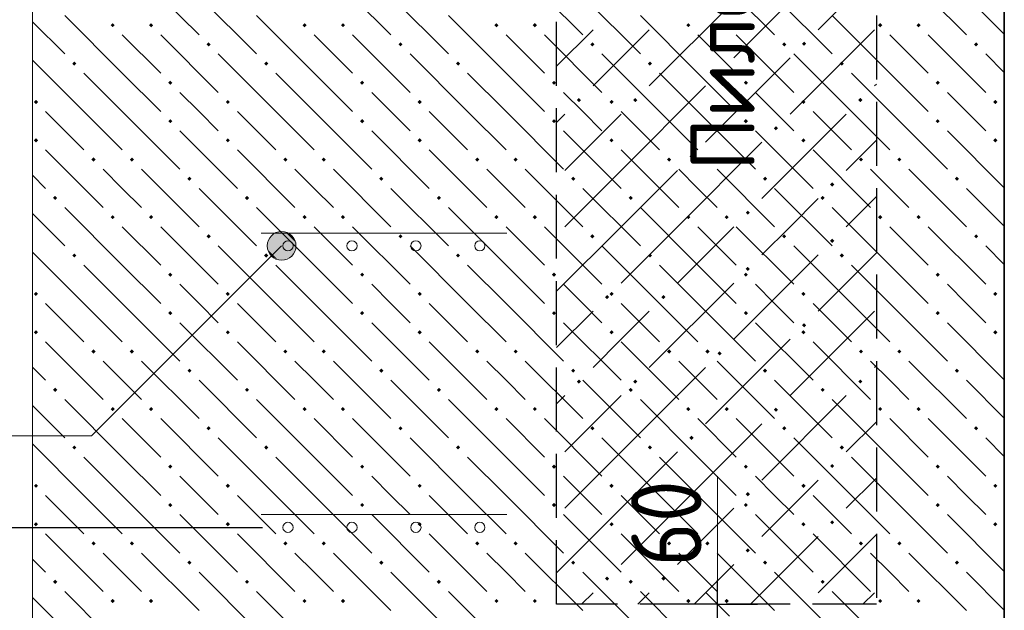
# Model space of a CAD drawing. Header units: millimetres. Extents: x 0 to 50400, y 0 to 35640.
# Tile 21 of 52: x 21727 to 25421, y 3405 to 5621. Entities that reach past the tile are written whole.
import ezdxf

# ---------------------------------------------------------------- set-up
doc = ezdxf.new("R2010")
doc.units = ezdxf.units.MM
doc.linetypes.add('______2', pattern=[324, 240, -84])
for name, color, linetype, lineweight in [('Standard', 7, 'Continuous', 25), ('ЖБ Перекрытие верхний уровень', 7, 'Continuous', 35), ('ЖБ Пилон', 7, 'Continuous', 35), ('Общий01', 7, 'Continuous', 13), ('Размерная линия_ общее', 7, 'Continuous', 13)]:
    doc.layers.add(name, color=color, linetype=linetype, lineweight=lineweight)
doc.layers.add('Вспомогательная арматура', color=7, linetype='Continuous', lineweight=18, true_color=0x656565)
doc.layers.add('Поперечная арматура', color=7, linetype='Continuous', lineweight=18, true_color=0x5a2814)
doc.layers.add('Размерная выноска', color=7, linetype='Continuous')
doc.styles.add('ISOCPEUR', font='txt')

msp = doc.modelspace()

# ---------------------------------------------------------------- hatches: boundary and pattern name
at = {"layer": 'Standard', "linetype": 'Continuous', "lineweight": 13, "transparency": 33554687}
for points in [[(24662.3, 5530.7), (24670.1, 5538.5), (24677.9, 5530.7), (24670.1, 5522.9)], [(24345.5, 5425.1), (24353.3, 5432.9), (24361.1, 5425.1), (24353.3, 5417.3)], [(23817.5, 5319.5), (23825.3, 5327.3), (23833.1, 5319.5), (23825.3, 5311.7)], [(24028.7, 5319.5), (24036.5, 5327.3), (24044.3, 5319.5), (24036.5, 5311.7)], [(24873.5, 5319.5), (24881.3, 5327.3), (24889.1, 5319.5), (24881.3, 5311.7)], [(24556.7, 5213.9), (24564.5, 5221.7), (24572.3, 5213.9), (24564.5, 5206.1)], [(24239.9, 5108.3), (24247.7, 5116.1), (24255.5, 5108.3), (24247.7, 5100.5)], [(24767.9, 5002.7), (24775.7, 5010.5), (24783.5, 5002.7), (24775.7, 4994.9)], [(24451.1, 4897.1), (24458.9, 4904.9), (24466.7, 4897.1), (24458.9, 4889.3)], [(24767.9, 4791.5), (24775.7, 4799.3), (24783.5, 4791.5), (24775.7, 4783.7)], [(24451.1, 4685.9), (24458.9, 4693.7), (24466.7, 4685.9), (24458.9, 4678.1)], [(23923.1, 4580.3), (23930.9, 4588.1), (23938.7, 4580.3), (23930.9, 4572.5)], [(24134.3, 4580.3), (24142.1, 4588.1), (24149.9, 4580.3), (24142.1, 4572.5)], [(24662.3, 4474.7), (24670.1, 4482.5), (24677.9, 4474.7), (24670.1, 4466.9)], [(24345.5, 4369.1), (24353.3, 4376.9), (24361.1, 4369.1), (24353.3, 4361.3)], [(23817.5, 4263.5), (23825.3, 4271.3), (23833.1, 4263.5), (23825.3, 4255.7)], [(24028.7, 4263.5), (24036.5, 4271.3), (24044.3, 4263.5), (24036.5, 4255.7)], [(24873.5, 4263.5), (24881.3, 4271.3), (24889.1, 4263.5), (24881.3, 4255.7)], [(24556.7, 4157.9), (24564.5, 4165.7), (24572.3, 4157.9), (24564.5, 4150.1)], [(24239.9, 4052.3), (24247.7, 4060.1), (24255.5, 4052.3), (24247.7, 4044.5)], [(24767.9, 3946.7), (24775.7, 3954.5), (24783.5, 3946.7), (24775.7, 3938.9)], [(24451.1, 3841.1), (24458.9, 3848.9), (24466.7, 3841.1), (24458.9, 3833.3)], [(24767.9, 3735.5), (24775.7, 3743.3), (24783.5, 3735.5), (24775.7, 3727.7)], [(24451.1, 3629.9), (24458.9, 3637.7), (24466.7, 3629.9), (24458.9, 3622.1)], [(23923.1, 3524.3), (23930.9, 3532.1), (23938.7, 3524.3), (23930.9, 3516.5)], [(24134.3, 3524.3), (24142.1, 3532.1), (24149.9, 3524.3), (24142.1, 3516.5)]]:
    msp.add_hatch(color=7, dxfattribs=at).paths.add_polyline_path(points, flags=16)
at = {"layer": 'ЖБ Перекрытие верхний уровень', "linetype": 'Continuous', "lineweight": 18, "transparency": 33554687}
for points in [[(22067.9, 5600.3), (22075.7, 5608.1), (22083.5, 5600.3), (22075.7, 5592.5)], [(22211.9, 5600.3), (22219.7, 5608.1), (22227.5, 5600.3), (22219.7, 5592.5)], [(22787.9, 5600.3), (22795.7, 5608.1), (22803.5, 5600.3), (22795.7, 5592.5)], [(22931.9, 5600.3), (22939.7, 5608.1), (22947.5, 5600.3), (22939.7, 5592.5)], [(23507.9, 5600.3), (23515.7, 5608.1), (23523.5, 5600.3), (23515.7, 5592.5)], [(23651.9, 5600.3), (23659.7, 5608.1), (23667.5, 5600.3), (23659.7, 5592.5)], [(24227.9, 5600.3), (24235.7, 5608.1), (24243.5, 5600.3), (24235.7, 5592.5)], [(24371.9, 5600.3), (24379.7, 5608.1), (24387.5, 5600.3), (24379.7, 5592.5)], [(24947.9, 5600.3), (24955.7, 5608.1), (24963.5, 5600.3), (24955.7, 5592.5)], [(25091.9, 5600.3), (25099.7, 5608.1), (25107.5, 5600.3), (25099.7, 5592.5)], [(22427.9, 5528.3), (22435.7, 5536.1), (22443.5, 5528.3), (22435.7, 5520.5)], [(23147.9, 5528.3), (23155.7, 5536.1), (23163.5, 5528.3), (23155.7, 5520.5)], [(23867.9, 5528.3), (23875.7, 5536.1), (23883.5, 5528.3), (23875.7, 5520.5)], [(24587.9, 5528.3), (24595.7, 5536.1), (24603.5, 5528.3), (24595.7, 5520.5)], [(25307.9, 5528.3), (25315.7, 5536.1), (25323.5, 5528.3), (25315.7, 5520.5)], [(21923.9, 5456.3), (21931.7, 5464.1), (21939.5, 5456.3), (21931.7, 5448.5)], [(22643.9, 5456.3), (22651.7, 5464.1), (22659.5, 5456.3), (22651.7, 5448.5)], [(23363.9, 5456.3), (23371.7, 5464.1), (23379.5, 5456.3), (23371.7, 5448.5)], [(24083.9, 5456.3), (24091.7, 5464.1), (24099.5, 5456.3), (24091.7, 5448.5)], [(24803.9, 5456.3), (24811.7, 5464.1), (24819.5, 5456.3), (24811.7, 5448.5)], [(22283.9, 5384.3), (22291.7, 5392.1), (22299.5, 5384.3), (22291.7, 5376.5)], [(23003.9, 5384.3), (23011.7, 5392.1), (23019.5, 5384.3), (23011.7, 5376.5)], [(23723.9, 5384.3), (23731.7, 5392.1), (23739.5, 5384.3), (23731.7, 5376.5)], [(24443.9, 5384.3), (24451.7, 5392.1), (24459.5, 5384.3), (24451.7, 5376.5)], [(25163.9, 5384.3), (25171.7, 5392.1), (25179.5, 5384.3), (25171.7, 5376.5)], [(21779.9, 5312.3), (21787.7, 5320.1), (21795.5, 5312.3), (21787.7, 5304.5)], [(22499.9, 5312.3), (22507.7, 5320.1), (22515.5, 5312.3), (22507.7, 5304.5)], [(23219.9, 5312.3), (23227.7, 5320.1), (23235.5, 5312.3), (23227.7, 5304.5)], [(23939.9, 5312.3), (23947.7, 5320.1), (23955.5, 5312.3), (23947.7, 5304.5)], [(24659.9, 5312.3), (24667.7, 5320.1), (24675.5, 5312.3), (24667.7, 5304.5)], [(25379.9, 5312.3), (25387.7, 5320.1), (25395.5, 5312.3), (25387.7, 5304.5)], [(22283.9, 5240.3), (22291.7, 5248.1), (22299.5, 5240.3), (22291.7, 5232.5)], [(23003.9, 5240.3), (23011.7, 5248.1), (23019.5, 5240.3), (23011.7, 5232.5)], [(23723.9, 5240.3), (23731.7, 5248.1), (23739.5, 5240.3), (23731.7, 5232.5)], [(24443.9, 5240.3), (24451.7, 5248.1), (24459.5, 5240.3), (24451.7, 5232.5)], [(25163.9, 5240.3), (25171.7, 5248.1), (25179.5, 5240.3), (25171.7, 5232.5)], [(21779.9, 5168.3), (21787.7, 5176.1), (21795.5, 5168.3), (21787.7, 5160.5)], [(22499.9, 5168.3), (22507.7, 5176.1), (22515.5, 5168.3), (22507.7, 5160.5)], [(23219.9, 5168.3), (23227.7, 5176.1), (23235.5, 5168.3), (23227.7, 5160.5)], [(23939.9, 5168.3), (23947.7, 5176.1), (23955.5, 5168.3), (23947.7, 5160.5)], [(24659.9, 5168.3), (24667.7, 5176.1), (24675.5, 5168.3), (24667.7, 5160.5)], [(25379.9, 5168.3), (25387.7, 5176.1), (25395.5, 5168.3), (25387.7, 5160.5)], [(21995.9, 5096.3), (22003.7, 5104.1), (22011.5, 5096.3), (22003.7, 5088.5)], [(22139.9, 5096.3), (22147.7, 5104.1), (22155.5, 5096.3), (22147.7, 5088.5)], [(22715.9, 5096.3), (22723.7, 5104.1), (22731.5, 5096.3), (22723.7, 5088.5)], [(22859.9, 5096.3), (22867.7, 5104.1), (22875.5, 5096.3), (22867.7, 5088.5)], [(23435.9, 5096.3), (23443.7, 5104.1), (23451.5, 5096.3), (23443.7, 5088.5)], [(23579.9, 5096.3), (23587.7, 5104.1), (23595.5, 5096.3), (23587.7, 5088.5)], [(24155.9, 5096.3), (24163.7, 5104.1), (24171.5, 5096.3), (24163.7, 5088.5)], [(24299.9, 5096.3), (24307.7, 5104.1), (24315.5, 5096.3), (24307.7, 5088.5)], [(24875.9, 5096.3), (24883.7, 5104.1), (24891.5, 5096.3), (24883.7, 5088.5)], [(25019.9, 5096.3), (25027.7, 5104.1), (25035.5, 5096.3), (25027.7, 5088.5)], [(22355.9, 5024.3), (22363.7, 5032.1), (22371.5, 5024.3), (22363.7, 5016.5)], [(23075.9, 5024.3), (23083.7, 5032.1), (23091.5, 5024.3), (23083.7, 5016.5)], [(23795.9, 5024.3), (23803.7, 5032.1), (23811.5, 5024.3), (23803.7, 5016.5)], [(24515.9, 5024.3), (24523.7, 5032.1), (24531.5, 5024.3), (24523.7, 5016.5)], [(25235.9, 5024.3), (25243.7, 5032.1), (25251.5, 5024.3), (25243.7, 5016.5)], [(21851.9, 4952.3), (21859.7, 4960.1), (21867.5, 4952.3), (21859.7, 4944.5)], [(22571.9, 4952.3), (22579.7, 4960.1), (22587.5, 4952.3), (22579.7, 4944.5)], [(23291.9, 4952.3), (23299.7, 4960.1), (23307.5, 4952.3), (23299.7, 4944.5)], [(24011.9, 4952.3), (24019.7, 4960.1), (24027.5, 4952.3), (24019.7, 4944.5)], [(24731.9, 4952.3), (24739.7, 4960.1), (24747.5, 4952.3), (24739.7, 4944.5)], [(22067.9, 4880.3), (22075.7, 4888.1), (22083.5, 4880.3), (22075.7, 4872.5)], [(22211.9, 4880.3), (22219.7, 4888.1), (22227.5, 4880.3), (22219.7, 4872.5)], [(22787.9, 4880.3), (22795.7, 4888.1), (22803.5, 4880.3), (22795.7, 4872.5)], [(22931.9, 4880.3), (22939.7, 4888.1), (22947.5, 4880.3), (22939.7, 4872.5)], [(23507.9, 4880.3), (23515.7, 4888.1), (23523.5, 4880.3), (23515.7, 4872.5)], [(23651.9, 4880.3), (23659.7, 4888.1), (23667.5, 4880.3), (23659.7, 4872.5)], [(24227.9, 4880.3), (24235.7, 4888.1), (24243.5, 4880.3), (24235.7, 4872.5)], [(24371.9, 4880.3), (24379.7, 4888.1), (24387.5, 4880.3), (24379.7, 4872.5)], [(24947.9, 4880.3), (24955.7, 4888.1), (24963.5, 4880.3), (24955.7, 4872.5)], [(25091.9, 4880.3), (25099.7, 4888.1), (25107.5, 4880.3), (25099.7, 4872.5)], [(22427.9, 4808.3), (22435.7, 4816.1), (22443.5, 4808.3), (22435.7, 4800.5)], [(23147.9, 4808.3), (23155.7, 4816.1), (23163.5, 4808.3), (23155.7, 4800.5)], [(23867.9, 4808.3), (23875.7, 4816.1), (23883.5, 4808.3), (23875.7, 4800.5)], [(24587.9, 4808.3), (24595.7, 4816.1), (24603.5, 4808.3), (24595.7, 4800.5)], [(25307.9, 4808.3), (25315.7, 4816.1), (25323.5, 4808.3), (25315.7, 4800.5)], [(21923.9, 4736.3), (21931.7, 4744.1), (21939.5, 4736.3), (21931.7, 4728.5)], [(22643.9, 4736.3), (22651.7, 4744.1), (22659.5, 4736.3), (22651.7, 4728.5)], [(23363.9, 4736.3), (23371.7, 4744.1), (23379.5, 4736.3), (23371.7, 4728.5)], [(24083.9, 4736.3), (24091.7, 4744.1), (24099.5, 4736.3), (24091.7, 4728.5)], [(24803.9, 4736.3), (24811.7, 4744.1), (24819.5, 4736.3), (24811.7, 4728.5)], [(22283.9, 4664.3), (22291.7, 4672.1), (22299.5, 4664.3), (22291.7, 4656.5)], [(23003.9, 4664.3), (23011.7, 4672.1), (23019.5, 4664.3), (23011.7, 4656.5)], [(23723.9, 4664.3), (23731.7, 4672.1), (23739.5, 4664.3), (23731.7, 4656.5)], [(24443.9, 4664.3), (24451.7, 4672.1), (24459.5, 4664.3), (24451.7, 4656.5)], [(25163.9, 4664.3), (25171.7, 4672.1), (25179.5, 4664.3), (25171.7, 4656.5)], [(21779.9, 4592.3), (21787.7, 4600.1), (21795.5, 4592.3), (21787.7, 4584.5)], [(22499.9, 4592.3), (22507.7, 4600.1), (22515.5, 4592.3), (22507.7, 4584.5)], [(23219.9, 4592.3), (23227.7, 4600.1), (23235.5, 4592.3), (23227.7, 4584.5)], [(23939.9, 4592.3), (23947.7, 4600.1), (23955.5, 4592.3), (23947.7, 4584.5)], [(24659.9, 4592.3), (24667.7, 4600.1), (24675.5, 4592.3), (24667.7, 4584.5)], [(25379.9, 4592.3), (25387.7, 4600.1), (25395.5, 4592.3), (25387.7, 4584.5)], [(22283.9, 4520.3), (22291.7, 4528.1), (22299.5, 4520.3), (22291.7, 4512.5)], [(23003.9, 4520.3), (23011.7, 4528.1), (23019.5, 4520.3), (23011.7, 4512.5)], [(23723.9, 4520.3), (23731.7, 4528.1), (23739.5, 4520.3), (23731.7, 4512.5)], [(24443.9, 4520.3), (24451.7, 4528.1), (24459.5, 4520.3), (24451.7, 4512.5)], [(25163.9, 4520.3), (25171.7, 4528.1), (25179.5, 4520.3), (25171.7, 4512.5)], [(21779.9, 4448.3), (21787.7, 4456.1), (21795.5, 4448.3), (21787.7, 4440.5)], [(22499.9, 4448.3), (22507.7, 4456.1), (22515.5, 4448.3), (22507.7, 4440.5)], [(23219.9, 4448.3), (23227.7, 4456.1), (23235.5, 4448.3), (23227.7, 4440.5)], [(23939.9, 4448.3), (23947.7, 4456.1), (23955.5, 4448.3), (23947.7, 4440.5)], [(24659.9, 4448.3), (24667.7, 4456.1), (24675.5, 4448.3), (24667.7, 4440.5)], [(25379.9, 4448.3), (25387.7, 4456.1), (25395.5, 4448.3), (25387.7, 4440.5)], [(21995.9, 4376.3), (22003.7, 4384.1), (22011.5, 4376.3), (22003.7, 4368.5)], [(22139.9, 4376.3), (22147.7, 4384.1), (22155.5, 4376.3), (22147.7, 4368.5)], [(22715.9, 4376.3), (22723.7, 4384.1), (22731.5, 4376.3), (22723.7, 4368.5)], [(22859.9, 4376.3), (22867.7, 4384.1), (22875.5, 4376.3), (22867.7, 4368.5)], [(23435.9, 4376.3), (23443.7, 4384.1), (23451.5, 4376.3), (23443.7, 4368.5)], [(23579.9, 4376.3), (23587.7, 4384.1), (23595.5, 4376.3), (23587.7, 4368.5)], [(24155.9, 4376.3), (24163.7, 4384.1), (24171.5, 4376.3), (24163.7, 4368.5)], [(24299.9, 4376.3), (24307.7, 4384.1), (24315.5, 4376.3), (24307.7, 4368.5)], [(24875.9, 4376.3), (24883.7, 4384.1), (24891.5, 4376.3), (24883.7, 4368.5)], [(25019.9, 4376.3), (25027.7, 4384.1), (25035.5, 4376.3), (25027.7, 4368.5)], [(22355.9, 4304.3), (22363.7, 4312.1), (22371.5, 4304.3), (22363.7, 4296.5)], [(23075.9, 4304.3), (23083.7, 4312.1), (23091.5, 4304.3), (23083.7, 4296.5)], [(23795.9, 4304.3), (23803.7, 4312.1), (23811.5, 4304.3), (23803.7, 4296.5)], [(24515.9, 4304.3), (24523.7, 4312.1), (24531.5, 4304.3), (24523.7, 4296.5)], [(25235.9, 4304.3), (25243.7, 4312.1), (25251.5, 4304.3), (25243.7, 4296.5)], [(21851.9, 4232.3), (21859.7, 4240.1), (21867.5, 4232.3), (21859.7, 4224.5)], [(22571.9, 4232.3), (22579.7, 4240.1), (22587.5, 4232.3), (22579.7, 4224.5)], [(23291.9, 4232.3), (23299.7, 4240.1), (23307.5, 4232.3), (23299.7, 4224.5)], [(24011.9, 4232.3), (24019.7, 4240.1), (24027.5, 4232.3), (24019.7, 4224.5)], [(24731.9, 4232.3), (24739.7, 4240.1), (24747.5, 4232.3), (24739.7, 4224.5)], [(22067.9, 4160.3), (22075.7, 4168.1), (22083.5, 4160.3), (22075.7, 4152.5)], [(22211.9, 4160.3), (22219.7, 4168.1), (22227.5, 4160.3), (22219.7, 4152.5)], [(22787.9, 4160.3), (22795.7, 4168.1), (22803.5, 4160.3), (22795.7, 4152.5)], [(22931.9, 4160.3), (22939.7, 4168.1), (22947.5, 4160.3), (22939.7, 4152.5)], [(23507.9, 4160.3), (23515.7, 4168.1), (23523.5, 4160.3), (23515.7, 4152.5)], [(23651.9, 4160.3), (23659.7, 4168.1), (23667.5, 4160.3), (23659.7, 4152.5)], [(24227.9, 4160.3), (24235.7, 4168.1), (24243.5, 4160.3), (24235.7, 4152.5)], [(24371.9, 4160.3), (24379.7, 4168.1), (24387.5, 4160.3), (24379.7, 4152.5)], [(24947.9, 4160.3), (24955.7, 4168.1), (24963.5, 4160.3), (24955.7, 4152.5)], [(25091.9, 4160.3), (25099.7, 4168.1), (25107.5, 4160.3), (25099.7, 4152.5)], [(22427.9, 4088.3), (22435.7, 4096.1), (22443.5, 4088.3), (22435.7, 4080.5)], [(23147.9, 4088.3), (23155.7, 4096.1), (23163.5, 4088.3), (23155.7, 4080.5)], [(23867.9, 4088.3), (23875.7, 4096.1), (23883.5, 4088.3), (23875.7, 4080.5)], [(24587.9, 4088.3), (24595.7, 4096.1), (24603.5, 4088.3), (24595.7, 4080.5)], [(25307.9, 4088.3), (25315.7, 4096.1), (25323.5, 4088.3), (25315.7, 4080.5)], [(21923.9, 4016.3), (21931.7, 4024.1), (21939.5, 4016.3), (21931.7, 4008.5)], [(22643.9, 4016.3), (22651.7, 4024.1), (22659.5, 4016.3), (22651.7, 4008.5)], [(23363.9, 4016.3), (23371.7, 4024.1), (23379.5, 4016.3), (23371.7, 4008.5)], [(24083.9, 4016.3), (24091.7, 4024.1), (24099.5, 4016.3), (24091.7, 4008.5)], [(24803.9, 4016.3), (24811.7, 4024.1), (24819.5, 4016.3), (24811.7, 4008.5)], [(22283.9, 3944.3), (22291.7, 3952.1), (22299.5, 3944.3), (22291.7, 3936.5)], [(23003.9, 3944.3), (23011.7, 3952.1), (23019.5, 3944.3), (23011.7, 3936.5)], [(23723.9, 3944.3), (23731.7, 3952.1), (23739.5, 3944.3), (23731.7, 3936.5)], [(24443.9, 3944.3), (24451.7, 3952.1), (24459.5, 3944.3), (24451.7, 3936.5)], [(25163.9, 3944.3), (25171.7, 3952.1), (25179.5, 3944.3), (25171.7, 3936.5)], [(21779.9, 3872.3), (21787.7, 3880.1), (21795.5, 3872.3), (21787.7, 3864.5)], [(22499.9, 3872.3), (22507.7, 3880.1), (22515.5, 3872.3), (22507.7, 3864.5)], [(23219.9, 3872.3), (23227.7, 3880.1), (23235.5, 3872.3), (23227.7, 3864.5)], [(23939.9, 3872.3), (23947.7, 3880.1), (23955.5, 3872.3), (23947.7, 3864.5)], [(24659.9, 3872.3), (24667.7, 3880.1), (24675.5, 3872.3), (24667.7, 3864.5)], [(25379.9, 3872.3), (25387.7, 3880.1), (25395.5, 3872.3), (25387.7, 3864.5)], [(22283.9, 3800.3), (22291.7, 3808.1), (22299.5, 3800.3), (22291.7, 3792.5)], [(23003.9, 3800.3), (23011.7, 3808.1), (23019.5, 3800.3), (23011.7, 3792.5)], [(23723.9, 3800.3), (23731.7, 3808.1), (23739.5, 3800.3), (23731.7, 3792.5)], [(24443.9, 3800.3), (24451.7, 3808.1), (24459.5, 3800.3), (24451.7, 3792.5)], [(25163.9, 3800.3), (25171.7, 3808.1), (25179.5, 3800.3), (25171.7, 3792.5)], [(21779.9, 3728.3), (21787.7, 3736.1), (21795.5, 3728.3), (21787.7, 3720.5)], [(22499.9, 3728.3), (22507.7, 3736.1), (22515.5, 3728.3), (22507.7, 3720.5)], [(23219.9, 3728.3), (23227.7, 3736.1), (23235.5, 3728.3), (23227.7, 3720.5)], [(23939.9, 3728.3), (23947.7, 3736.1), (23955.5, 3728.3), (23947.7, 3720.5)], [(24659.9, 3728.3), (24667.7, 3736.1), (24675.5, 3728.3), (24667.7, 3720.5)], [(25379.9, 3728.3), (25387.7, 3736.1), (25395.5, 3728.3), (25387.7, 3720.5)], [(21995.9, 3656.3), (22003.7, 3664.1), (22011.5, 3656.3), (22003.7, 3648.5)], [(22139.9, 3656.3), (22147.7, 3664.1), (22155.5, 3656.3), (22147.7, 3648.5)], [(22715.9, 3656.3), (22723.7, 3664.1), (22731.5, 3656.3), (22723.7, 3648.5)], [(22859.9, 3656.3), (22867.7, 3664.1), (22875.5, 3656.3), (22867.7, 3648.5)], [(23435.9, 3656.3), (23443.7, 3664.1), (23451.5, 3656.3), (23443.7, 3648.5)], [(23579.9, 3656.3), (23587.7, 3664.1), (23595.5, 3656.3), (23587.7, 3648.5)], [(24155.9, 3656.3), (24163.7, 3664.1), (24171.5, 3656.3), (24163.7, 3648.5)], [(24299.9, 3656.3), (24307.7, 3664.1), (24315.5, 3656.3), (24307.7, 3648.5)], [(24875.9, 3656.3), (24883.7, 3664.1), (24891.5, 3656.3), (24883.7, 3648.5)], [(25019.9, 3656.3), (25027.7, 3664.1), (25035.5, 3656.3), (25027.7, 3648.5)], [(22355.9, 3584.3), (22363.7, 3592.1), (22371.5, 3584.3), (22363.7, 3576.5)], [(23075.9, 3584.3), (23083.7, 3592.1), (23091.5, 3584.3), (23083.7, 3576.5)], [(23795.9, 3584.3), (23803.7, 3592.1), (23811.5, 3584.3), (23803.7, 3576.5)], [(24515.9, 3584.3), (24523.7, 3592.1), (24531.5, 3584.3), (24523.7, 3576.5)], [(25235.9, 3584.3), (25243.7, 3592.1), (25251.5, 3584.3), (25243.7, 3576.5)], [(21851.9, 3512.3), (21859.7, 3520.1), (21867.5, 3512.3), (21859.7, 3504.5)], [(22571.9, 3512.3), (22579.7, 3520.1), (22587.5, 3512.3), (22579.7, 3504.5)], [(23291.9, 3512.3), (23299.7, 3520.1), (23307.5, 3512.3), (23299.7, 3504.5)], [(24011.9, 3512.3), (24019.7, 3520.1), (24027.5, 3512.3), (24019.7, 3504.5)], [(24731.9, 3512.3), (24739.7, 3520.1), (24747.5, 3512.3), (24739.7, 3504.5)], [(22067.9, 3440.3), (22075.7, 3448.1), (22083.5, 3440.3), (22075.7, 3432.5)], [(22211.9, 3440.3), (22219.7, 3448.1), (22227.5, 3440.3), (22219.7, 3432.5)], [(22787.9, 3440.3), (22795.7, 3448.1), (22803.5, 3440.3), (22795.7, 3432.5)], [(22931.9, 3440.3), (22939.7, 3448.1), (22947.5, 3440.3), (22939.7, 3432.5)], [(23507.9, 3440.3), (23515.7, 3448.1), (23523.5, 3440.3), (23515.7, 3432.5)], [(23651.9, 3440.3), (23659.7, 3448.1), (23667.5, 3440.3), (23659.7, 3432.5)], [(24227.9, 3440.3), (24235.7, 3448.1), (24243.5, 3440.3), (24235.7, 3432.5)], [(24371.9, 3440.3), (24379.7, 3448.1), (24387.5, 3440.3), (24379.7, 3432.5)], [(24947.9, 3440.3), (24955.7, 3448.1), (24963.5, 3440.3), (24955.7, 3432.5)], [(25091.9, 3440.3), (25099.7, 3448.1), (25107.5, 3440.3), (25099.7, 3432.5)]]:
    msp.add_hatch(color=7, dxfattribs=at).paths.add_polyline_path(points, flags=16)
at = {"layer": 'Общий01', "linetype": 'Continuous', "lineweight": 13, "transparency": 33554687}
for points in [[(22747.7, 4734.3), (22671.3, 4810.7), (22657.6, 4786.2)], [(22761.4, 4758.7), (22695.8, 4824.4), (22671.3, 4810.7)], [(22761.4, 4758.7), (22671.3, 4810.7), (22747.7, 4734.3)], [(22761.4, 4786.2), (22723.2, 4824.4), (22695.8, 4824.4)], [(22761.4, 4786.2), (22695.8, 4824.4), (22761.4, 4758.7)], [(22723.2, 4824.4), (22761.4, 4786.2), (22747.7, 4810.7)], [(22747.7, 4734.3), (22657.6, 4786.2), (22723.2, 4720.6)], [(22723.2, 4720.6), (22657.6, 4786.2), (22657.6, 4758.7)], [(22723.2, 4720.6), (22657.6, 4758.7), (22695.8, 4720.6)], [(22695.8, 4720.6), (22657.6, 4758.7), (22671.3, 4734.3)]]:
    msp.add_hatch(color=7, dxfattribs=at).paths.add_polyline_path(points)

# ---------------------------------------------------------------- linework, layer by layer
at = {"layer": 'Standard', "color": 253, "linetype": 'Continuous', "lineweight": 13, "true_color": 0xa0a0a0, "transparency": 33554687}
for p, q in [((24941.5, 5802.1), (24722.9, 5583.5)), ((24722.9, 5794.7), (24406.1, 5477.9)), ((24406.1, 5689.1), (24089.3, 5372.3)), ((23878.1, 5583.5), (23741.5, 5446.9)), ((23983.7, 5477.9), (24089.3, 5583.5)), ((24934.1, 5583.5), (24617.3, 5266.7)), ((23878.1, 5372.3), (23983.7, 5477.9)), ((24617.3, 5477.9), (24300.5, 5161.1)), ((23983.7, 5055.5), (24300.5, 5372.3)), ((24934.1, 5372.3), (24941.5, 5379.7)), ((23772.5, 5266.7), (23741.5, 5235.7)), ((23983.7, 5266.7), (23772.5, 5055.5)), ((24828.5, 5266.7), (24511.7, 4949.9)), ((24194.9, 4844.3), (24511.7, 5161.1)), ((24941.5, 5168.5), (24828.5, 5055.5)), ((23983.7, 5055.5), (23772.5, 4844.3)), ((24194.9, 5055.5), (23983.7, 4844.3)), ((24941.5, 4957.3), (24828.5, 4844.3)), ((24617.3, 4844.3), (24722.9, 4949.9)), ((23983.7, 4844.3), (23741.5, 4602.1)), ((24194.9, 4844.3), (23983.7, 4633.1)), ((24406.1, 4844.3), (24194.9, 4633.1)), ((24511.7, 4738.7), (24617.3, 4844.3)), ((24722.9, 4738.7), (24406.1, 4421.9)), ((24941.5, 4746.1), (24722.9, 4527.5)), ((24406.1, 4633.1), (24089.3, 4316.3)), ((23878.1, 4527.5), (23741.5, 4390.9)), ((23983.7, 4421.9), (24089.3, 4527.5)), ((24934.1, 4527.5), (24617.3, 4210.7)), ((23878.1, 4316.3), (23983.7, 4421.9)), ((24617.3, 4421.9), (24300.5, 4105.1)), ((24934.1, 4316.3), (24941.5, 4323.7)), ((23983.7, 3999.5), (24300.5, 4316.3)), ((23772.5, 4210.7), (23741.5, 4179.7)), ((23983.7, 4210.7), (23772.5, 3999.5)), ((24828.5, 4210.7), (24511.7, 3893.9)), ((24194.9, 3788.3), (24511.7, 4105.1)), ((24941.5, 4112.5), (24828.5, 3999.5)), ((23983.7, 3999.5), (23772.5, 3788.3)), ((24194.9, 3999.5), (23983.7, 3788.3)), ((24617.3, 3788.3), (24722.9, 3893.9)), ((24941.5, 3901.3), (24828.5, 3788.3)), ((23983.7, 3788.3), (23741.5, 3546.1)), ((24194.9, 3788.3), (23983.7, 3577.1)), ((24406.1, 3788.3), (24194.9, 3577.1)), ((24511.7, 3682.7), (24617.3, 3788.3)), ((24722.9, 3682.7), (24468.7, 3428.5)), ((24941.5, 3690.1), (24722.9, 3471.5)), ((24406.1, 3577.1), (24257.5, 3428.5)), ((23878.1, 3471.5), (23835.1, 3428.5)), ((24046.3, 3428.5), (24089.3, 3471.5)), ((24934.1, 3471.5), (24891.1, 3428.5))]:
    msp.add_line(p, q, dxfattribs=at)
at = {"layer": 'Standard', "color": 251, "linetype": 'Continuous', "lineweight": -3, "true_color": 0x656565, "transparency": 33554687}
for p, q in [((21372.1, 3716.5), (22637.5, 3716.5)), ((24345.3, 3428.5), (24195.3, 3428.5)), ((24345.3, 3428.5), (24495.3, 3428.5)), ((24345.3, 3428.5), (24413.5, 3428.5))]:
    msp.add_line(p, q, dxfattribs=at)
at = {"layer": 'Standard', "color": 7, "linetype": 'Continuous', "lineweight": -3, "transparency": 33554687}
for p, q in [((24345.3, 3428.5), (24345.3, 3518.5)), ((24345.3, 3140.5), (24345.3, 3428.5))]:
    msp.add_line(p, q, dxfattribs=at)
at = {"layer": 'Standard', "color": 7, "linetype": 'Continuous', "lineweight": 25, "transparency": 33554687}
msp.add_line((24390.3, 3383.5), (24300.3, 3473.5), dxfattribs=at)
at = {"layer": 'Вспомогательная арматура', "color": 251, "linetype": 'Continuous', "lineweight": 18, "true_color": 0x656565, "transparency": 33554687}
for p, q in [((23554.3, 4820.5), (22632.7, 4820.5)), ((23554.3, 4820.5), (22632.7, 4820.5)), ((23554.3, 3764.5), (22632.7, 3764.5)), ((23554.3, 3764.5), (22632.7, 3764.5))]:
    msp.add_line(p, q, dxfattribs=at)
at = {"layer": 'ЖБ Перекрытие верхний уровень', "color": 7, "linetype": 'Continuous', "lineweight": 35, "transparency": 33554687}
msp.add_line((25421.5, 2103.1), (25421.5, 8228.5), dxfattribs=at)
at = {"layer": 'ЖБ Перекрытие верхний уровень', "color": 9, "linetype": 'Continuous', "lineweight": 18, "true_color": 0xc7c7c7, "transparency": 33554687}
for p, q in [((22183.7, 5780.3), (22399.7, 5564.3)), ((22903.7, 5780.3), (23119.7, 5564.3)), ((23623.7, 5780.3), (23839.7, 5564.3)), ((24343.7, 5780.3), (24559.7, 5564.3)), ((25063.7, 5780.3), (25279.7, 5564.3)), ((22399.7, 5708.3), (22615.7, 5492.3)), ((23119.7, 5708.3), (23335.7, 5492.3)), ((23839.7, 5708.3), (24055.7, 5492.3)), ((24559.7, 5708.3), (24775.7, 5492.3)), ((25279.7, 5708.3), (25421.5, 5566.5)), ((22111.7, 5420.3), (21895.7, 5636.3)), ((22831.7, 5420.3), (22615.7, 5636.3)), ((23551.7, 5420.3), (23335.7, 5636.3)), ((24271.7, 5420.3), (24055.7, 5636.3)), ((24991.7, 5420.3), (24775.7, 5636.3)), ((21774.7, 5613.3), (21895.7, 5492.3)), ((22111.7, 5564.3), (22255.7, 5420.3)), ((22255.7, 5564.3), (22471.7, 5348.3)), ((22831.7, 5564.3), (22975.7, 5420.3)), ((22975.7, 5564.3), (23191.7, 5348.3)), ((23551.7, 5564.3), (23695.7, 5420.3)), ((23695.7, 5564.3), (23911.7, 5348.3)), ((24271.7, 5564.3), (24415.7, 5420.3)), ((24415.7, 5564.3), (24631.7, 5348.3)), ((24991.7, 5564.3), (25135.7, 5420.3)), ((25135.7, 5564.3), (25351.7, 5348.3)), ((21967.7, 5276.3), (21774.7, 5469.3)), ((22687.7, 5276.3), (22471.7, 5492.3)), ((23407.7, 5276.3), (23191.7, 5492.3)), ((24127.7, 5276.3), (23911.7, 5492.3)), ((24847.7, 5276.3), (24631.7, 5492.3)), ((25421.5, 5422.5), (25351.7, 5492.3)), ((21967.7, 5420.3), (22111.7, 5276.3)), ((22111.7, 5420.3), (22255.7, 5276.3)), ((22687.7, 5420.3), (22831.7, 5276.3)), ((22831.7, 5420.3), (22975.7, 5276.3)), ((23407.7, 5420.3), (23551.7, 5276.3)), ((23551.7, 5420.3), (23695.7, 5276.3)), ((24127.7, 5420.3), (24271.7, 5276.3)), ((24271.7, 5420.3), (24415.7, 5276.3)), ((24847.7, 5420.3), (24991.7, 5276.3)), ((24991.7, 5420.3), (25135.7, 5276.3)), ((22399.7, 5276.3), (22327.7, 5348.3)), ((23119.7, 5276.3), (23047.7, 5348.3)), ((23839.7, 5276.3), (23767.7, 5348.3)), ((24559.7, 5276.3), (24487.7, 5348.3)), ((25279.7, 5276.3), (25207.7, 5348.3)), ((21823.7, 5276.3), (21967.7, 5132.3)), ((21967.7, 5276.3), (22111.7, 5132.3)), ((22111.7, 5276.3), (22327.7, 5060.3)), ((22471.7, 5204.3), (22399.7, 5276.3)), ((22543.7, 5276.3), (22687.7, 5132.3)), ((22687.7, 5276.3), (22831.7, 5132.3)), ((22831.7, 5276.3), (23047.7, 5060.3)), ((23191.7, 5204.3), (23119.7, 5276.3)), ((23263.7, 5276.3), (23407.7, 5132.3)), ((23407.7, 5276.3), (23551.7, 5132.3)), ((23551.7, 5276.3), (23767.7, 5060.3)), ((23911.7, 5204.3), (23839.7, 5276.3)), ((23983.7, 5276.3), (24127.7, 5132.3)), ((24127.7, 5276.3), (24271.7, 5132.3)), ((24271.7, 5276.3), (24487.7, 5060.3)), ((24631.7, 5204.3), (24559.7, 5276.3)), ((24703.7, 5276.3), (24847.7, 5132.3)), ((24847.7, 5276.3), (24991.7, 5132.3)), ((24991.7, 5276.3), (25207.7, 5060.3)), ((25351.7, 5204.3), (25279.7, 5276.3)), ((22327.7, 5204.3), (22543.7, 4988.3)), ((23047.7, 5204.3), (23263.7, 4988.3)), ((23767.7, 5204.3), (23983.7, 4988.3)), ((24487.7, 5204.3), (24703.7, 4988.3)), ((25207.7, 5204.3), (25421.5, 4990.5)), ((21823.7, 5132.3), (22039.7, 4916.3)), ((22543.7, 5132.3), (22759.7, 4916.3)), ((23263.7, 5132.3), (23479.7, 4916.3)), ((23983.7, 5132.3), (24199.7, 4916.3)), ((24703.7, 5132.3), (24919.7, 4916.3)), ((21774.7, 5037.3), (21823.7, 4988.3)), ((22111.7, 4988.3), (22039.7, 5060.3)), ((22183.7, 5060.3), (22399.7, 4844.3)), ((22831.7, 4988.3), (22759.7, 5060.3)), ((22903.7, 5060.3), (23119.7, 4844.3)), ((23551.7, 4988.3), (23479.7, 5060.3)), ((23623.7, 5060.3), (23839.7, 4844.3)), ((24271.7, 4988.3), (24199.7, 5060.3)), ((24343.7, 5060.3), (24559.7, 4844.3)), ((24991.7, 4988.3), (24919.7, 5060.3)), ((25063.7, 5060.3), (25279.7, 4844.3)), ((22183.7, 4916.3), (22111.7, 4988.3)), ((22399.7, 4988.3), (22615.7, 4772.3)), ((22903.7, 4916.3), (22831.7, 4988.3)), ((23119.7, 4988.3), (23335.7, 4772.3)), ((23623.7, 4916.3), (23551.7, 4988.3)), ((23839.7, 4988.3), (24055.7, 4772.3)), ((24343.7, 4916.3), (24271.7, 4988.3)), ((24559.7, 4988.3), (24775.7, 4772.3)), ((25063.7, 4916.3), (24991.7, 4988.3)), ((25279.7, 4988.3), (25421.5, 4846.5)), ((22111.7, 4700.3), (21895.7, 4916.3)), ((22831.7, 4700.3), (22615.7, 4916.3)), ((23551.7, 4700.3), (23335.7, 4916.3)), ((24271.7, 4700.3), (24055.7, 4916.3)), ((24991.7, 4700.3), (24775.7, 4916.3)), ((21774.7, 4893.3), (21895.7, 4772.3)), ((22111.7, 4844.3), (22255.7, 4700.3)), ((22255.7, 4844.3), (22471.7, 4628.3)), ((22831.7, 4844.3), (22975.7, 4700.3)), ((22975.7, 4844.3), (23191.7, 4628.3)), ((23551.7, 4844.3), (23695.7, 4700.3)), ((23695.7, 4844.3), (23911.7, 4628.3)), ((24271.7, 4844.3), (24415.7, 4700.3)), ((24415.7, 4844.3), (24631.7, 4628.3)), ((24991.7, 4844.3), (25135.7, 4700.3)), ((25135.7, 4844.3), (25351.7, 4628.3)), ((22687.7, 4556.3), (22471.7, 4772.3)), ((23407.7, 4556.3), (23191.7, 4772.3)), ((24127.7, 4556.3), (23911.7, 4772.3)), ((24847.7, 4556.3), (24631.7, 4772.3)), ((25421.5, 4702.5), (25351.7, 4772.3)), ((21967.7, 4556.3), (21774.7, 4749.3)), ((21967.7, 4700.3), (22111.7, 4556.3)), ((22111.7, 4700.3), (22255.7, 4556.3)), ((22687.7, 4700.3), (22831.7, 4556.3)), ((22831.7, 4700.3), (22975.7, 4556.3)), ((23407.7, 4700.3), (23551.7, 4556.3)), ((23551.7, 4700.3), (23695.7, 4556.3)), ((24127.7, 4700.3), (24271.7, 4556.3)), ((24271.7, 4700.3), (24415.7, 4556.3)), ((24847.7, 4700.3), (24991.7, 4556.3)), ((24991.7, 4700.3), (25135.7, 4556.3)), ((22399.7, 4556.3), (22327.7, 4628.3)), ((23119.7, 4556.3), (23047.7, 4628.3)), ((23839.7, 4556.3), (23767.7, 4628.3)), ((24559.7, 4556.3), (24487.7, 4628.3)), ((25279.7, 4556.3), (25207.7, 4628.3)), ((21823.7, 4556.3), (21967.7, 4412.3)), ((21967.7, 4556.3), (22111.7, 4412.3)), ((22111.7, 4556.3), (22327.7, 4340.3)), ((22471.7, 4484.3), (22399.7, 4556.3)), ((22543.7, 4556.3), (22687.7, 4412.3)), ((22687.7, 4556.3), (22831.7, 4412.3)), ((22831.7, 4556.3), (23047.7, 4340.3)), ((23191.7, 4484.3), (23119.7, 4556.3)), ((23263.7, 4556.3), (23407.7, 4412.3)), ((23407.7, 4556.3), (23551.7, 4412.3)), ((23551.7, 4556.3), (23767.7, 4340.3)), ((23911.7, 4484.3), (23839.7, 4556.3)), ((23983.7, 4556.3), (24127.7, 4412.3)), ((24127.7, 4556.3), (24271.7, 4412.3)), ((24271.7, 4556.3), (24487.7, 4340.3)), ((24631.7, 4484.3), (24559.7, 4556.3)), ((24703.7, 4556.3), (24847.7, 4412.3)), ((24847.7, 4556.3), (24991.7, 4412.3)), ((24991.7, 4556.3), (25207.7, 4340.3)), ((25351.7, 4484.3), (25279.7, 4556.3)), ((22327.7, 4484.3), (22543.7, 4268.3)), ((23047.7, 4484.3), (23263.7, 4268.3)), ((23767.7, 4484.3), (23983.7, 4268.3)), ((24487.7, 4484.3), (24703.7, 4268.3)), ((25207.7, 4484.3), (25421.5, 4270.5)), ((21823.7, 4412.3), (22039.7, 4196.3)), ((22543.7, 4412.3), (22759.7, 4196.3)), ((23263.7, 4412.3), (23479.7, 4196.3)), ((23983.7, 4412.3), (24199.7, 4196.3)), ((24703.7, 4412.3), (24919.7, 4196.3)), ((22111.7, 4268.3), (22039.7, 4340.3)), ((22183.7, 4340.3), (22399.7, 4124.3)), ((22831.7, 4268.3), (22759.7, 4340.3)), ((22903.7, 4340.3), (23119.7, 4124.3)), ((23551.7, 4268.3), (23479.7, 4340.3)), ((23623.7, 4340.3), (23839.7, 4124.3)), ((24271.7, 4268.3), (24199.7, 4340.3)), ((24343.7, 4340.3), (24559.7, 4124.3)), ((24991.7, 4268.3), (24919.7, 4340.3)), ((25063.7, 4340.3), (25279.7, 4124.3)), ((21774.7, 4317.3), (21823.7, 4268.3)), ((22183.7, 4196.3), (22111.7, 4268.3)), ((22399.7, 4268.3), (22615.7, 4052.3)), ((22903.7, 4196.3), (22831.7, 4268.3)), ((23119.7, 4268.3), (23335.7, 4052.3)), ((23623.7, 4196.3), (23551.7, 4268.3)), ((23839.7, 4268.3), (24055.7, 4052.3)), ((24343.7, 4196.3), (24271.7, 4268.3)), ((24559.7, 4268.3), (24775.7, 4052.3)), ((25063.7, 4196.3), (24991.7, 4268.3)), ((25279.7, 4268.3), (25421.5, 4126.5)), ((22111.7, 3980.3), (21895.7, 4196.3)), ((22831.7, 3980.3), (22615.7, 4196.3)), ((23551.7, 3980.3), (23335.7, 4196.3)), ((24271.7, 3980.3), (24055.7, 4196.3)), ((24991.7, 3980.3), (24775.7, 4196.3)), ((21774.7, 4173.3), (21895.7, 4052.3)), ((22111.7, 4124.3), (22255.7, 3980.3)), ((22255.7, 4124.3), (22471.7, 3908.3)), ((22831.7, 4124.3), (22975.7, 3980.3)), ((22975.7, 4124.3), (23191.7, 3908.3)), ((23551.7, 4124.3), (23695.7, 3980.3)), ((23695.7, 4124.3), (23911.7, 3908.3)), ((24271.7, 4124.3), (24415.7, 3980.3)), ((24415.7, 4124.3), (24631.7, 3908.3)), ((24991.7, 4124.3), (25135.7, 3980.3)), ((25135.7, 4124.3), (25351.7, 3908.3)), ((21967.7, 3836.3), (21774.7, 4029.3)), ((22687.7, 3836.3), (22471.7, 4052.3)), ((23407.7, 3836.3), (23191.7, 4052.3)), ((24127.7, 3836.3), (23911.7, 4052.3)), ((24847.7, 3836.3), (24631.7, 4052.3)), ((25421.5, 3982.5), (25351.7, 4052.3)), ((21967.7, 3980.3), (22111.7, 3836.3)), ((22111.7, 3980.3), (22255.7, 3836.3)), ((22687.7, 3980.3), (22831.7, 3836.3)), ((22831.7, 3980.3), (22975.7, 3836.3)), ((23407.7, 3980.3), (23551.7, 3836.3)), ((23551.7, 3980.3), (23695.7, 3836.3)), ((24127.7, 3980.3), (24271.7, 3836.3)), ((24271.7, 3980.3), (24415.7, 3836.3)), ((24847.7, 3980.3), (24991.7, 3836.3)), ((24991.7, 3980.3), (25135.7, 3836.3)), ((22399.7, 3836.3), (22327.7, 3908.3)), ((23119.7, 3836.3), (23047.7, 3908.3)), ((23839.7, 3836.3), (23767.7, 3908.3)), ((24559.7, 3836.3), (24487.7, 3908.3)), ((25279.7, 3836.3), (25207.7, 3908.3)), ((21823.7, 3836.3), (21967.7, 3692.3)), ((21967.7, 3836.3), (22111.7, 3692.3)), ((22111.7, 3836.3), (22327.7, 3620.3)), ((22471.7, 3764.3), (22399.7, 3836.3)), ((22543.7, 3836.3), (22687.7, 3692.3)), ((22687.7, 3836.3), (22831.7, 3692.3)), ((22831.7, 3836.3), (23047.7, 3620.3)), ((23191.7, 3764.3), (23119.7, 3836.3)), ((23263.7, 3836.3), (23407.7, 3692.3)), ((23407.7, 3836.3), (23551.7, 3692.3)), ((23551.7, 3836.3), (23767.7, 3620.3)), ((23911.7, 3764.3), (23839.7, 3836.3)), ((23983.7, 3836.3), (24127.7, 3692.3)), ((24127.7, 3836.3), (24271.7, 3692.3)), ((24271.7, 3836.3), (24487.7, 3620.3)), ((24631.7, 3764.3), (24559.7, 3836.3)), ((24703.7, 3836.3), (24847.7, 3692.3)), ((24847.7, 3836.3), (24991.7, 3692.3)), ((24991.7, 3836.3), (25207.7, 3620.3)), ((25351.7, 3764.3), (25279.7, 3836.3)), ((22327.7, 3764.3), (22543.7, 3548.3)), ((23047.7, 3764.3), (23263.7, 3548.3)), ((23767.7, 3764.3), (23983.7, 3548.3)), ((24487.7, 3764.3), (24703.7, 3548.3)), ((25207.7, 3764.3), (25421.5, 3550.5)), ((21823.7, 3692.3), (22039.7, 3476.3)), ((22543.7, 3692.3), (22759.7, 3476.3)), ((23263.7, 3692.3), (23479.7, 3476.3)), ((23983.7, 3692.3), (24199.7, 3476.3)), ((24703.7, 3692.3), (24919.7, 3476.3)), ((21774.7, 3597.3), (21823.7, 3548.3)), ((22111.7, 3548.3), (22039.7, 3620.3)), ((22183.7, 3620.3), (22399.7, 3404.3)), ((22831.7, 3548.3), (22759.7, 3620.3)), ((22903.7, 3620.3), (23119.7, 3404.3)), ((23551.7, 3548.3), (23479.7, 3620.3)), ((23623.7, 3620.3), (23839.7, 3404.3)), ((24271.7, 3548.3), (24199.7, 3620.3)), ((24343.7, 3620.3), (24559.7, 3404.3)), ((24991.7, 3548.3), (24919.7, 3620.3)), ((25063.7, 3620.3), (25279.7, 3404.3)), ((22183.7, 3476.3), (22111.7, 3548.3)), ((22399.7, 3548.3), (22615.7, 3332.3)), ((22903.7, 3476.3), (22831.7, 3548.3)), ((23119.7, 3548.3), (23335.7, 3332.3)), ((23623.7, 3476.3), (23551.7, 3548.3)), ((23839.7, 3548.3), (24055.7, 3332.3)), ((24343.7, 3476.3), (24271.7, 3548.3)), ((24559.7, 3548.3), (24775.7, 3332.3)), ((25063.7, 3476.3), (24991.7, 3548.3)), ((25279.7, 3548.3), (25421.5, 3406.5)), ((22111.7, 3260.3), (21895.7, 3476.3)), ((22831.7, 3260.3), (22615.7, 3476.3)), ((23551.7, 3260.3), (23335.7, 3476.3)), ((24271.7, 3260.3), (24055.7, 3476.3)), ((24991.7, 3260.3), (24775.7, 3476.3)), ((21774.7, 3453.3), (21895.7, 3332.3))]:
    msp.add_line(p, q, dxfattribs=at)
at = {"layer": 'ЖБ Пилон', "color": 253, "linetype": '______2', "lineweight": -3, "true_color": 0xababab, "transparency": 33554687}
for p, q in [((23741.5, 3428.5), (23741.5, 8228.5)), ((24941.5, 8228.5), (24941.5, 3428.5)), ((24941.5, 3428.5), (23741.5, 3428.5))]:
    msp.add_line(p, q, dxfattribs=at)
at = {"layer": 'Общий01', "color": 7, "linetype": 'Continuous', "lineweight": 13, "transparency": 33554687}
for p, q in [((22671.3, 4810.7), (22671.3, 4810.7)), ((22747.7, 4810.7), (22747.7, 4810.7)), ((22671.3, 4734.3), (22671.3, 4734.3)), ((22747.7, 4734.3), (22747.7, 4734.3))]:
    msp.add_line(p, q, dxfattribs=at)
msp.add_lwpolyline([(22709.5, 4772.5), (21996.7, 4059.7), (20714.8, 4059.7)], dxfattribs=at)
msp.add_circle((22709.5, 4772.5), 54, dxfattribs=at)
at = {"layer": 'Поперечная арматура', "color": 19, "linetype": 'Continuous', "lineweight": 18, "true_color": 0x5a2814, "transparency": 33554687}
for centre in [(22733.5, 4772.5), (22973.5, 4772.5), (23213.5, 4772.5), (23453.5, 4772.5), (22733.5, 3716.5), (22973.5, 3716.5), (23213.5, 3716.5), (23453.5, 3716.5)]:
    msp.add_circle(centre, 19.2, dxfattribs=at)
at = {"layer": 'Размерная выноска', "color": 7, "linetype": 'Continuous', "lineweight": 13, "transparency": 33554687}
msp.add_line((21774.7, 8372.5), (21774.7, 1959.1), dxfattribs=at)
at = {"layer": 'Размерная линия_ общее', "color": 7, "linetype": 'Continuous', "lineweight": 13, "transparency": 33554687}
msp.add_line((24345.3, 3428.5), (24345.3, 3908.5), dxfattribs=at)

# ---------------------------------------------------------------- texts
at = {"layer": 'Standard', "color": 251, "linetype": 'Continuous', "lineweight": 18, "true_color": 0x575757, "transparency": 33554687, "insert": (24484.9, 5054.1), "char_height": 240, "width": 968.345, "attachment_point": 7, "rotation": 90, "style": 'ISOCPEUR'}
msp.add_mtext('\\W0.94;Пилон', dxfattribs=at)
at = {"layer": 'Standard', "color": 7, "linetype": 'Continuous', "lineweight": 25, "transparency": 33554687, "insert": (24285.3, 3569.5), "char_height": 264, "width": 484.728, "attachment_point": 7, "rotation": 90, "style": 'ISOCPEUR'}
msp.add_mtext('\\W0.87;60', dxfattribs=at)

doc.saveas('drawing.dxf')
